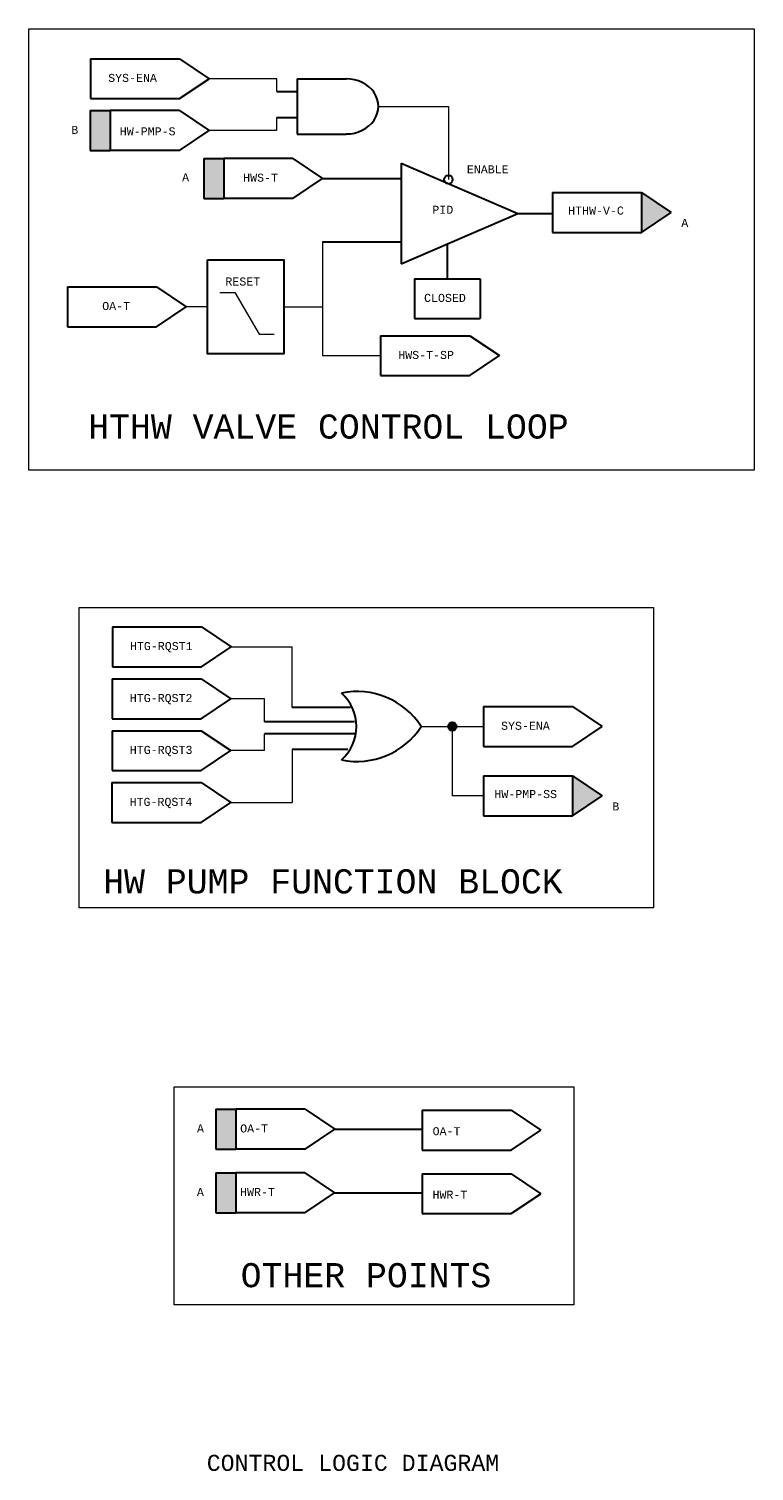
# Model space of a CAD drawing. Header units: inches. Extents: x 11.6 to 32.2, y 0.5 to 18.4.
import ezdxf
from ezdxf.enums import TextEntityAlignment as Align

# ---------------------------------------------------------------- set-up
doc = ezdxf.new("R2010")
doc.units = ezdxf.units.IN
doc.header["$MEASUREMENT"] = 0
for name, color, linetype, lineweight in [('M-ANNO-SYMB', 6, 'Continuous', 30), ('M-ANNO-TEXT', 2, 'Continuous', 30), ('M-DIAG-GRPH', 6, 'Continuous', 13)]:
    doc.layers.add(name, color=color, linetype=linetype, lineweight=lineweight)
doc.styles.add('CONTROLTXT', font='monotxt.shx')

msp = doc.modelspace()

# ---------------------------------------------------------------- hatches: boundary and pattern name
at = {"layer": 'M-ANNO-SYMB'}
for points in [[(12.413, 16.917), (12.413, 17.413), (12.661, 17.413), (12.661, 16.917)], [(13.825, 16.322), (13.825, 16.819), (14.073, 16.819), (14.073, 16.322)], [(19.264, 15.9), (19.264, 16.396), (19.633, 16.148)], [(16.965, 9.757, 1), (16.862, 9.757, 1)], [(18.407, 8.646), (18.407, 9.142), (18.776, 8.894)], [(13.975, 4.503), (13.975, 4.999), (14.223, 4.999), (14.223, 4.503)], [(13.974, 3.713), (13.974, 4.209), (14.222, 4.209), (14.222, 3.713)]]:
    msp.add_hatch(color=256, dxfattribs=at).paths.add_polyline_path(points, flags=16)

# ---------------------------------------------------------------- linework, layer by layer
for p, q in [((12.415, 18.059), (13.523, 18.059)), ((12.415, 18.059), (12.415, 17.562)), ((13.523, 18.059), (13.892, 17.81)), ((13.523, 17.562), (13.892, 17.81)), ((14.985, 17.809), (15.593, 17.809)), ((14.985, 17.809), (14.985, 17.122)), ((14.731, 17.652), (14.985, 17.652)), ((12.413, 17.413), (12.661, 17.413)), ((12.413, 17.413), (12.413, 16.917)), ((12.415, 17.562), (13.523, 17.562)), ((13.52, 17.413), (12.661, 17.413)), ((12.661, 17.413), (12.661, 16.917)), ((13.52, 17.413), (13.889, 17.165)), ((14.985, 17.323), (14.729, 17.323)), ((13.52, 16.917), (13.889, 17.165)), ((14.985, 17.122), (15.593, 17.122)), ((12.413, 16.917), (12.661, 16.917)), ((13.52, 16.917), (12.661, 16.917)), ((13.825, 16.819), (13.825, 16.322)), ((13.825, 16.819), (14.073, 16.819)), ((14.073, 16.819), (14.073, 16.322)), ((14.932, 16.819), (14.073, 16.819)), ((14.932, 16.819), (15.301, 16.571)), ((16.277, 16.758), (17.729, 16.133)), ((16.277, 16.758), (16.277, 15.509)), ((14.932, 16.322), (15.301, 16.571)), ((15.301, 16.571), (16.277, 16.571)), ((13.825, 16.322), (14.073, 16.322)), ((14.932, 16.322), (14.073, 16.322)), ((18.157, 16.396), (19.264, 16.396)), ((18.157, 16.396), (18.157, 15.9)), ((19.264, 16.396), (19.264, 15.9)), ((19.264, 16.396), (19.633, 16.148)), ((19.264, 15.9), (19.633, 16.148)), ((16.277, 15.509), (17.729, 16.133)), ((17.729, 16.133), (18.157, 16.133)), ((15.3, 15.781), (16.277, 15.781)), ((18.157, 15.9), (19.264, 15.9)), ((16.85, 15.755), (16.85, 15.324)), ((16.442, 15.324), (17.261, 15.324)), ((16.442, 15.324), (16.442, 14.828)), ((17.261, 15.324), (17.261, 14.828)), ((12.13, 15.222), (12.13, 14.726)), ((12.13, 15.222), (13.237, 15.222)), ((13.237, 15.222), (13.606, 14.974)), ((13.237, 14.726), (13.606, 14.974)), ((12.13, 14.726), (13.237, 14.726)), ((16.442, 14.828), (17.261, 14.828)), ((16.022, 14.615), (17.129, 14.615)), ((16.022, 14.615), (16.022, 14.119)), ((17.129, 14.615), (17.498, 14.367)), ((17.129, 14.119), (17.498, 14.367)), ((16.022, 14.119), (17.129, 14.119)), ((12.687, 10.996), (13.794, 10.996)), ((12.687, 10.996), (12.687, 10.499)), ((13.794, 10.996), (14.163, 10.747)), ((13.794, 10.499), (14.163, 10.747)), ((12.687, 10.499), (13.794, 10.499)), ((12.685, 10.35), (12.685, 9.854)), ((12.685, 10.35), (13.792, 10.35)), ((13.792, 10.35), (14.161, 10.102)), ((13.792, 9.854), (14.161, 10.102)), ((15.646, 9.995), (14.924, 9.995)), ((17.3, 10.005), (18.407, 10.005)), ((17.3, 10.005), (17.3, 9.509)), ((18.407, 10.005), (18.776, 9.757)), ((12.685, 9.854), (13.792, 9.854)), ((12.685, 9.705), (12.685, 9.209)), ((12.685, 9.705), (13.792, 9.705)), ((13.792, 9.705), (14.161, 9.457)), ((15.699, 9.813), (14.579, 9.813)), ((18.407, 9.509), (18.776, 9.757)), ((15.703, 9.666), (14.579, 9.666)), ((17.3, 9.509), (18.407, 9.509)), ((13.792, 9.209), (14.161, 9.457)), ((15.615, 9.471), (14.924, 9.471)), ((12.685, 9.209), (13.792, 9.209)), ((12.682, 9.059), (12.682, 8.563)), ((12.682, 9.059), (13.79, 9.059)), ((13.79, 9.059), (14.159, 8.811)), ((17.3, 9.142), (17.3, 8.646)), ((17.3, 9.142), (18.407, 9.142)), ((18.407, 9.142), (18.407, 8.646)), ((18.407, 9.142), (18.776, 8.894)), ((13.79, 8.563), (14.159, 8.811)), ((18.407, 8.646), (18.776, 8.894)), ((17.3, 8.646), (18.407, 8.646)), ((12.682, 8.563), (13.79, 8.563)), ((13.975, 4.999), (13.975, 4.503)), ((13.975, 4.999), (14.223, 4.999)), ((14.223, 4.999), (14.223, 4.503)), ((15.082, 4.999), (14.223, 4.999)), ((15.082, 4.999), (15.451, 4.751)), ((16.539, 4.987), (16.539, 4.491)), ((16.539, 4.987), (17.646, 4.987)), ((17.646, 4.987), (18.015, 4.739)), ((15.082, 4.503), (15.451, 4.751)), ((15.451, 4.751), (16.539, 4.751)), ((17.646, 4.491), (18.015, 4.739)), ((13.975, 4.503), (14.223, 4.503)), ((15.082, 4.503), (14.223, 4.503)), ((16.539, 4.491), (17.646, 4.491)), ((13.974, 4.209), (13.974, 3.713)), ((13.974, 4.209), (14.222, 4.209)), ((14.222, 4.209), (14.222, 3.713)), ((15.081, 4.209), (14.222, 4.209)), ((15.081, 4.209), (15.45, 3.961)), ((16.538, 4.197), (16.538, 3.701)), ((16.538, 4.197), (17.645, 4.197)), ((17.645, 4.197), (18.014, 3.949)), ((15.081, 3.713), (15.45, 3.961)), ((15.45, 3.961), (16.538, 3.961)), ((17.645, 3.701), (18.014, 3.949)), ((13.974, 3.713), (14.222, 3.713)), ((15.081, 3.713), (14.222, 3.713)), ((16.538, 3.701), (17.645, 3.701))]:
    msp.add_line(p, q, dxfattribs=at)
for centre in [(16.865, 16.557), (16.913, 9.757)]:
    msp.add_circle(centre, 0.0518, dxfattribs=at)
for centre, radius, start, end in [((15.727, 9.237), 0.955, 33.025, 101.623), ((15.166, 9.757), 0.555, 311.5983, 48.4017), ((15.727, 10.277), 0.955, 258.377, 326.975)]:
    msp.add_arc(centre, radius, start, end, dxfattribs=at)
msp.add_ellipse((15.593, 17.466), major_axis=(-0.401, 0), ratio=0.85591, start_param=1.570796, end_param=4.712389, dxfattribs=at)
msp.add_3dface([(13.868, 15.557), (14.818, 15.557), (14.818, 14.391), (13.868, 14.391)], dxfattribs=at)
at = {"layer": 'M-DIAG-GRPH'}
for p, q in [((14.731, 17.81), (13.892, 17.81)), ((14.731, 17.652), (14.731, 17.81)), ((15.994, 17.466), (16.865, 17.466)), ((16.865, 17.466), (16.865, 16.557)), ((14.729, 17.323), (14.729, 17.165)), ((14.729, 17.165), (13.889, 17.165)), ((15.3, 15.781), (15.3, 14.367)), ((14.024, 15.151), (14.21, 15.151)), ((14.21, 15.151), (14.511, 14.635)), ((13.868, 14.974), (13.606, 14.974)), ((14.818, 14.974), (15.3, 14.974)), ((14.511, 14.635), (14.697, 14.635)), ((15.3, 14.367), (16.022, 14.367)), ((14.163, 10.747), (14.924, 10.747)), ((14.924, 9.995), (14.924, 10.747)), ((14.579, 10.102), (14.161, 10.102)), ((14.579, 9.813), (14.579, 10.102)), ((16.527, 9.757), (17.3, 9.757)), ((16.913, 9.757), (16.913, 8.889)), ((14.579, 9.457), (14.579, 9.666)), ((14.579, 9.457), (14.159, 9.457)), ((14.924, 9.471), (14.924, 8.811)), ((14.159, 8.811), (14.924, 8.811)), ((17.3, 8.894), (16.913, 8.894)), ((13.455, 5.278), (18.423, 5.278)), ((13.455, 2.566), (13.455, 5.278)), ((18.423, 5.278), (18.423, 2.566)), ((18.423, 2.566), (13.455, 2.566))]:
    msp.add_line(p, q, dxfattribs=at)
for points in [[(11.649, 18.43), (20.665, 18.43), (20.665, 12.943), (11.649, 12.943)], [(12.276, 11.238), (19.414, 11.238), (19.414, 7.501), (12.276, 7.501)]]:
    msp.add_3dface(points, dxfattribs=at)

# ---------------------------------------------------------------- texts
at = {"layer": 'M-ANNO-TEXT', "linetype": 'Continuous', "style": 'CONTROLTXT'}
msp.add_text('CONTROL LOGIC DIAGRAM', height=0.2, dxfattribs=at).set_placement((15.678, 0.503), align=Align.CENTER)
at = {"layer": 'M-ANNO-TEXT', "style": 'CONTROLTXT'}
for s, insert, char_height, width, attachment_point in [('SYS-ENA', (12.635, 17.87), 0.1, 0.3441, 1), ('B', (12.177, 17.224), 0.1, 0.1309, 1), ('HW-PMP-S', (12.78, 17.206), 0.1, 0.3441, 1), ('ENABLE', (17.094, 16.733), 0.1, 0.3441, 1), ('A', (13.554, 16.634), 0.1, 0.13092, 1), ('HWS-T', (14.313, 16.63), 0.1, 0.3441, 1), ('PID', (16.665, 16.231), 0.1, 0.22838, 1), ('HTHW-V-C', (18.353, 16.221), 0.1, 0.3441, 1), ('A', (19.759, 16.068), 0.1, 0.13092, 1), ('RESET', (14.092, 15.339), 0.1, 0.5322, 1), ('CLOSED', (16.562, 15.135), 0.1, 0.3441, 1), ('OA-T', (12.561, 15.034), 0.1, 0.3441, 1), ('HWS-T-SP', (16.241, 14.426), 0.1, 0.3441, 1), ('HTHW VALVE CONTROL LOOP', (12.387, 13.636), 0.3, 9.0436, 1), ('HTG-RQST1', (12.906, 10.807), 0.1, 0.3441, 1), ('HTG-RQST2', (12.904, 10.161), 0.1, 0.3441, 1), ('SYS-ENA', (17.519, 9.816), 0.1, 0.3441, 1), ('HTG-RQST3', (12.904, 9.516), 0.1, 0.3441, 1), ('HW-PMP-SS', (17.436, 8.967), 0.1, 0.3441, 1), ('HTG-RQST4', (12.902, 8.87), 0.1, 0.3441, 1), ('B', (18.902, 8.813), 0.1, 0.1309, 1), ('HW PUMP FUNCTION BLOCK', (12.573, 7.982), 0.3, 6.73515, 1), ('A', (13.739, 4.81), 0.1, 0.1309, 1), ('OA-T', (14.276, 4.81), 0.1, 0.3441, 1), ('OA-T', (16.668, 4.776), 0.1, 0.3441, 1), ('A', (13.738, 4.02), 0.1, 0.1309, 1), ('HWR-T', (14.275, 4.02), 0.1, 0.3441, 1), ('HWR-T', (16.667, 3.986), 0.1, 0.3441, 1), ('OTHER POINTS', (15.84, 3.086), 0.3, 4.09529, 2)]:
    msp.add_mtext(s, dxfattribs=dict(at, insert=insert, char_height=char_height, width=width, attachment_point=attachment_point))

doc.saveas('drawing.dxf')
